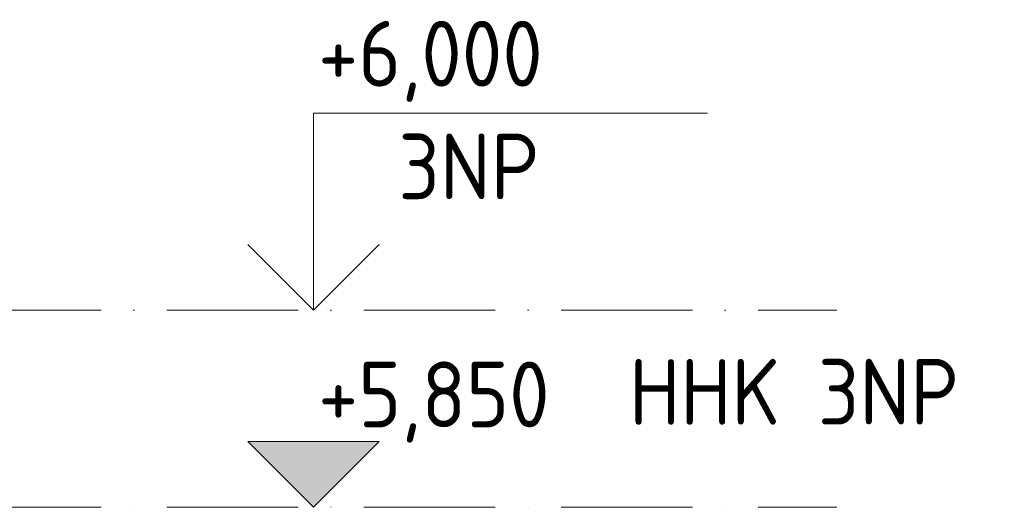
# Model space of a CAD drawing. Header units: millimetres. Extents: x -25607 to 9385, y 1894 to 10168.
# Tile 168 of 181: x 8634 to 9384, y 5850 to 6221. Entities that reach past the tile are written whole.
import ezdxf

# ---------------------------------------------------------------- set-up
doc = ezdxf.new("R2010")
doc.units = ezdxf.units.MM
doc.linetypes.add('Čerchovaná', pattern=[150, 100, -25, 0, -25])
doc.layers.add('A-FLOR-LEVL', color=51, linetype='Continuous', lineweight=5)
doc.styles.add('ISOCPEUR_1', font='isocpeur.ttf', dxfattribs={"width": 0.9, "height": 50})

# ---------------------------------------------------------------- blocks, each defined once
blk = doc.blocks.new('Podlaží - Výšková kačena-16046-V5')
at = {"layer": 'A-FLOR-LEVL'}
for p, q in [((-4976.97, 2920), (-4676.97, 2920)), ((-4976.97, 2770), (-4976.97, 2920)), ((-5026.97, 2820), (-4976.97, 2770)), ((-4926.97, 2820), (-4976.97, 2770))]:
    blk.add_line(p, q, dxfattribs=at)
blk = doc.blocks.new('Podlaží - Výšková kačena-487224-V5')
at = {"layer": 'A-FLOR-LEVL'}
blk.add_hatch(color=256, dxfattribs=at).paths.add_polyline_path([(-4926.97, 2655), (-4976.97, 2605), (-5026.97, 2655)])
for p, q in [((-5026.97, 2655), (-4976.97, 2605)), ((-4926.97, 2655), (-5026.97, 2655)), ((-5026.97, 2655), (-4976.97, 2605)), ((-4926.97, 2655), (-4976.97, 2605)), ((-4976.97, 2605), (-4926.97, 2655))]:
    blk.add_line(p, q, dxfattribs=at)

msp = doc.modelspace()

# ---------------------------------------------------------------- linework, layer by layer
at = {"layer": 'A-FLOR-LEVL', "linetype": 'Čerchovaná'}
for p, q in [((-3262.19, 6000), (9255.9, 6000)), ((-3262.19, 5850), (9255.9, 5850))]:
    msp.add_line(p, q, dxfattribs=at)

# ---------------------------------------------------------------- block references
at = {"layer": 'A-FLOR-LEVL'}
for name, p in [('Podlaží - Výšková kačena-16046-V5', (13834.44, 3230)), ('Podlaží - Výšková kačena-487224-V5', (13834.44, 3245))]:
    msp.add_blockref(name, p, dxfattribs=at)

# ---------------------------------------------------------------- texts
at = {"layer": 'A-FLOR-LEVL', "char_height": 50, "attachment_point": 1, "style": 'ISOCPEUR_1'}
for s, insert, width in [('+6,000', (8861, 6220.27), 218.2594), ('3NP', (8922.1, 6134.38), 129.8734), ('+5,850', (8861, 5960.89), 218.2594), ('HHK 3NP', (9097.88, 5962.9), 299.4303)]:
    msp.add_mtext(s, dxfattribs=dict(at, insert=insert, width=width))

doc.saveas('drawing.dxf')
